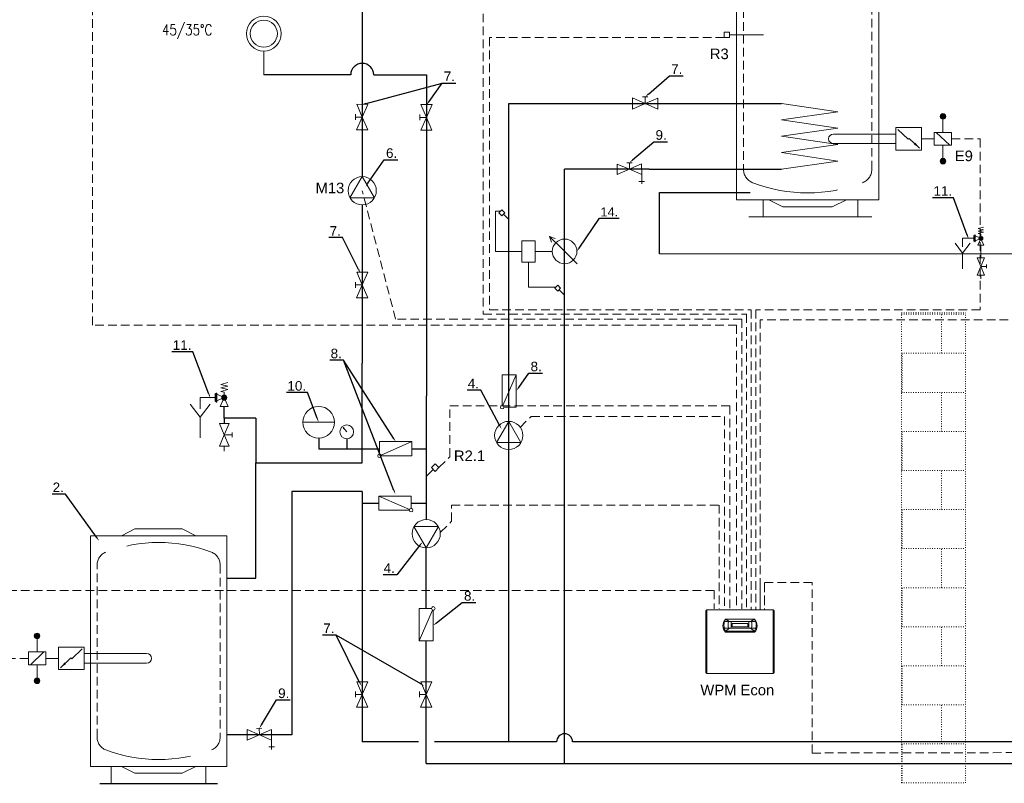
# Model space of a CAD drawing. Header units: inches. Extents: x 43 to 463, y 0 to 297.
# Tile 2 of 13: x 116 to 261, y 108 to 220. Entities that reach past the tile are written whole.
import ezdxf
from ezdxf import colors
from ezdxf.entities.mleader import LeaderData, LeaderLine
from ezdxf.enums import TextEntityAlignment as Align
from ezdxf.math import Vec2, Vec3

# ---------------------------------------------------------------- set-up
doc = ezdxf.new("R2010")
doc.units = ezdxf.units.IN
doc.header["$MEASUREMENT"] = 0
doc.linetypes.add('DOT', pattern=[0.25, 0, -0.25])
doc.linetypes.add('ČÁRKOVANÁ', pattern=[19.05, 12.7, -6.35])
for name, color, linetype, lineweight in [('2', 7, 'Continuous', 9), ('_w_armatura', 7, 'Continuous', 9), ('_w_opis_srednice', 7, 'Continuous', 9), ('Armatury', 7, 'Continuous', 9), ('Linia pomocnicza', 4, 'Continuous', 9), ('Przewody elektryczne', 4, 'ČÁRKOVANÁ', 9), ('Přívodní potrubí', 1, 'Continuous', 9), ('Rurociągi (wszystkie)', 1, 'Continuous', 30), ('Tekst', 7, 'Continuous', 9), ('Urządzenia - Armatura', 7, 'Continuous', 9), ('Wężownice podgrzewaczy', 1, 'ČÁRKOVANÁ', 9)]:
    doc.layers.add(name, color=color, linetype=linetype, lineweight=lineweight)
doc.styles.add('_opis', font='romans.shx')
doc.styles.get("Standard").update_dxf_attribs({"font": 'arial.ttf'})

msp = doc.modelspace()

# ---------------------------------------------------------------- hatches: boundary and pattern name
at = {"layer": 'Urządzenia - Armatura'}
for points in [[(251.97, 205.99, 1), (252.79, 205.99, 1)], [(252.79, 199.38, 1), (251.97, 199.38, 1)], [(146.76, 164.52, 1), (146, 164.52, 1)], [(119.18, 129.38, -1), (118.36, 129.38, -1)], [(118.36, 122.77, -1), (119.18, 122.77, -1)]]:
    msp.add_hatch(color=256, dxfattribs=at).paths.add_polyline_path(points)
at = {"layer": 'Urządzenia - Armatura', "lineweight": 15}
msp.add_hatch(color=256, dxfattribs=at).paths.add_polyline_path([(258.25, 188.01, 1), (257.68, 188.01, 1)])

# ---------------------------------------------------------------- linework, layer by layer
at = {"color": 0, "lineweight": 15, "ltscale": 0.01}
for p, q in [((196.39, 186.25), (194.36, 188.28)), ((194.36, 188.28), (195.2, 188)), ((194.36, 188.28), (194.64, 187.44)), ((196.39, 186.25), (198.41, 184.23))]:
    msp.add_line(p, q, dxfattribs=at)
for p, q in [((217.41, 133.08), (217.56, 133.24)), ((217.41, 123.99), (217.56, 123.83)), ((128.01, 107.65), (145.36, 107.65))]:
    msp.add_line(p, q)
at = {"color": 252, "linetype": 'ČÁRKOVANÁ', "lineweight": 15, "ltscale": 5}
for points in [[(187.1, 192), (186.36, 192), (186.36, 186.05), (190.28, 186.05)], [(194.75, 186.08), (192.22, 186.08)], [(191.25, 184.52), (191.25, 180.8), (195.27, 180.8)]]:
    msp.add_lwpolyline(points, dxfattribs=at)
at = {"lineweight": 15}
msp.add_lwpolyline([(190.28, 184.52), (190.28, 187.65), (192.22, 187.65), (192.22, 184.52)], close=True, dxfattribs=at)
at = {"color": 0, "lineweight": 15, "ltscale": 0.01}
msp.add_circle((196.57, 186.08), 1.82, dxfattribs=at)
at = {"layer": '2'}
for p, q in [((217.41, 133.08), (217.41, 123.99)), ((227.33, 133.24), (217.56, 133.24)), ((217.56, 133.24), (217.56, 123.83)), ((227.33, 133.24), (227.33, 123.83)), ((227.33, 133.24), (227.48, 133.08)), ((227.48, 133.08), (227.48, 123.99)), ((227.48, 133.08), (227.48, 123.99)), ((220.16, 131.51), (222.45, 131.51)), ((220.31, 131.84), (224.58, 131.84)), ((220.31, 131.84), (220.91, 131.51)), ((220.31, 131.84), (222.45, 131.84)), ((221.13, 131.51), (221.13, 130.52)), ((222.45, 131.24), (221.31, 131.24)), ((221.31, 131.24), (221.31, 130.73)), ((221.31, 130.73), (222.45, 130.73)), ((224.73, 131.51), (222.45, 131.51)), ((222.45, 131.24), (223.58, 131.24)), ((223.58, 130.73), (222.45, 130.73)), ((223.58, 131.24), (223.58, 130.73)), ((223.76, 131.51), (223.76, 130.52)), ((224.58, 131.84), (223.98, 131.51)), ((222.45, 130.52), (220.13, 130.52)), ((220.3, 130.11), (220.91, 130.52)), ((220.3, 130.11), (222.45, 130.11)), ((220.3, 130.11), (220.3, 129.93)), ((220.3, 129.93), (222.45, 129.93)), ((222.45, 130.52), (224.76, 130.52)), ((224.59, 130.11), (222.45, 130.11)), ((224.59, 129.93), (222.45, 129.93)), ((224.59, 130.11), (223.98, 130.52)), ((224.59, 130.11), (224.59, 129.93)), ((227.33, 123.83), (217.56, 123.83)), ((227.33, 123.83), (227.48, 123.99))]:
    msp.add_line(p, q, dxfattribs=at)
for centre, radius, start, end in [((221.35, 130.88), 1.42, 137.5169, 222.1385), ((221.78, 130.97), 1.71, 149.3429, 210.2775), ((222.64, 131.01), 1.96, 165.2679, 194.3778), ((222.25, 131.01), 1.96, 345.6222, 14.7321), ((223.11, 130.97), 1.71, 329.7225, 30.6571), ((223.54, 130.88), 1.42, 317.8615, 42.4831)]:
    msp.add_arc(centre, radius, start, end, dxfattribs=at)
at = {"layer": '_w_armatura', "color": 7, "lineweight": 15}
for radius in [2.57, 2]:
    msp.add_circle((152.21, 218.19), radius, dxfattribs=at)
at = {"layer": 'Armatury', "lineweight": 15}
for p, q in [((204.33, 198.97), (206.14, 198.19)), ((204.33, 198.97), (204.34, 197.4)), ((207.93, 198.99), (204.34, 197.4)), ((206.52, 199.15), (205.74, 199.14)), ((206.14, 198.19), (206.13, 199.15)), ((207.93, 198.99), (207.94, 197.41)), ((207.94, 197.41), (206.14, 198.19)), ((207.52, 196.41), (207.94, 196.41)), ((207.94, 197.41), (207.94, 196.05)), ((208.36, 196.41), (207.94, 196.41)), ((149.74, 115.58), (151.55, 114.8)), ((149.74, 115.58), (149.75, 114.01)), ((153.34, 115.6), (149.75, 114.01)), ((151.94, 115.76), (151.15, 115.75)), ((151.55, 114.8), (151.54, 115.76)), ((153.35, 114.03), (151.55, 114.8)), ((153.34, 115.6), (153.35, 114.03)), ((153.35, 114.03), (153.35, 112.66)), ((152.93, 113.02), (153.35, 113.02)), ((153.77, 113.02), (153.35, 113.02))]:
    msp.add_line(p, q, dxfattribs=at)
at = {"layer": 'Linia pomocnicza', "color": 0, "linetype": 'DOT'}
for p, q in [((246.25, 107.7), (246.25, 177.02)), ((246.25, 177.02), (255.7, 177.02)), ((246.25, 176.82), (255.7, 176.82)), ((252.14, 171.06), (252.14, 176.82)), ((255.7, 107.7), (255.7, 177.02)), ((246.25, 171.06), (255.7, 171.06)), ((246.38, 165.3), (246.38, 171.06)), ((246.25, 165.3), (255.7, 165.3)), ((252.14, 159.54), (252.14, 165.3)), ((246.25, 159.54), (255.7, 159.54)), ((246.38, 153.78), (246.38, 159.54)), ((246.25, 153.78), (255.7, 153.78)), ((252.14, 148.02), (252.14, 153.78)), ((246.25, 148.02), (255.7, 148.02)), ((246.38, 142.26), (246.38, 148.02)), ((246.25, 142.26), (255.7, 142.26)), ((252.14, 136.5), (252.14, 142.26)), ((246.25, 136.5), (255.7, 136.5)), ((246.38, 130.74), (246.38, 136.5)), ((246.25, 130.74), (255.7, 130.74)), ((252.14, 124.98), (252.14, 130.74)), ((246.25, 124.98), (255.7, 124.98)), ((246.38, 119.22), (246.38, 124.98)), ((246.25, 119.22), (255.7, 119.22)), ((252.14, 113.46), (252.14, 119.22)), ((246.25, 113.46), (255.7, 113.46)), ((246.38, 107.7), (246.38, 113.46)), ((246.25, 107.7), (255.7, 107.7))]:
    msp.add_line(p, q, dxfattribs=at)
at = {"layer": 'Przewody elektryczne', "color": 253, "ltscale": 0.1}
for p, q in [((184.58, 245.9), (184.58, 176.83)), ((126.93, 175.22), (126.93, 231.29)), ((222.98, 231.33), (222.98, 198.19)), ((241.87, 198.15), (241.87, 231.33)), ((220.12, 217.61), (185.48, 217.61)), ((185.48, 217.61), (185.48, 177.48)), ((253.66, 202.68), (257.86, 202.68)), ((257.86, 202.68), (257.86, 177.48)), ((171.65, 176.08), (166.72, 195.03)), ((185.48, 177.48), (224.07, 177.48)), ((224.07, 177.48), (224.07, 133.24)), ((257.86, 177.48), (224.77, 177.48)), ((224.77, 177.48), (224.77, 133.24)), ((222.72, 176.08), (171.65, 176.08)), ((184.58, 176.83), (223.41, 176.83)), ((222.72, 176.08), (222.72, 133.39)), ((223.41, 176.83), (223.41, 133.39)), ((225.41, 175.98), (225.41, 133.24)), ((292.49, 175.98), (225.41, 175.98)), ((221.95, 175.22), (126.93, 175.22)), ((221.95, 175.22), (221.95, 133.39)), ((179.65, 155.81), (179.65, 163.31)), ((179.65, 163.31), (220.96, 163.31)), ((220.96, 163.31), (220.96, 133.39)), ((190.03, 160.13), (191.64, 161.74)), ((191.64, 161.74), (220.14, 161.74)), ((220.14, 161.74), (220.14, 133.39)), ((178.04, 154.2), (179.65, 155.81)), ((179.9, 148.69), (219.37, 148.69)), ((179.9, 146.29), (179.9, 148.69)), ((219.37, 148.69), (219.37, 133.39)), ((178.29, 144.68), (179.9, 146.29)), ((127.62, 114.44), (127.62, 139.86)), ((145.76, 139.86), (145.76, 114.44)), ((225.41, 137.12), (225.41, 133.24)), ((233.07, 137.25), (226.04, 137.25)), ((226.04, 137.25), (226.04, 133.24)), ((226.04, 137.12), (226.04, 133.24)), ((226.04, 137.12), (226.04, 133.24)), ((233.07, 112.12), (233.07, 137.25)), ((218.63, 136.09), (114.06, 136.09)), ((218.63, 136.09), (218.63, 133.39)), ((117.5, 126.08), (114.06, 126.08)), ((233.07, 112.12), (264.05, 112.18))]:
    msp.add_line(p, q, dxfattribs=at)
at = {"layer": 'Przewody elektryczne'}
for centre, radius, start, end in [((225.05, 198.15), 2.08, 180, 249.1401), ((239.79, 198.15), 2.08, 290.8599, 0), ((232.42, 217.48), 22.77, 249.1401, 290.8599), ((136.69, 121.3), 21.86, 69.1401, 110.8599), ((129.62, 139.86), 2, 110.8599, 180), ((143.77, 139.86), 2, 0, 69.1401), ((129.62, 114.44), 2, 180, 249.1401), ((143.77, 114.44), 2, 290.8599, 0), ((136.69, 133.01), 21.86, 249.1401, 290.8599)]:
    msp.add_arc(centre, radius, start, end, dxfattribs=at)
at = {"layer": 'Přívodní potrubí', "color": 3, "lineweight": 15}
for q in [(257.97, 187), (257.97, 185.12)]:
    msp.add_line((257.97, 185.7), q, dxfattribs=at)
at = {"layer": 'Přívodní potrubí', "color": 0, "lineweight": 15}
msp.add_lwpolyline([(210.55, 185.7), (295.45, 185.7)], dxfattribs=at)
at = {"layer": 'Rurociągi (wszystkie)'}
for p, q in [((166.72, 224.32), (166.72, 197.11)), ((166.72, 192.95), (166.72, 183.99)), ((166.72, 183.99), (166.72, 169.58)), ((166.72, 154.89), (166.72, 169.58)), ((146.38, 161.48), (146.38, 163.19)), ((151.02, 161.48), (146.38, 161.48)), ((146.38, 161.48), (146.38, 160.71)), ((151.02, 161.48), (151.02, 154.89)), ((188.33, 161.02), (188.33, 162.36)), ((160.3, 158.55), (160.3, 156.99)), ((164.44, 158.46), (164.44, 156.99)), ((160.3, 156.99), (166.72, 156.99)), ((151.02, 154.89), (166.72, 154.89)), ((151.02, 137.89), (151.02, 154.89)), ((166.72, 150.67), (156.33, 150.67)), ((156.33, 150.67), (156.33, 114.8)), ((166.72, 150.67), (166.72, 113.78)), ((146.76, 137.89), (151.02, 137.89)), ((156.33, 114.8), (146.76, 114.8)), ((175.04, 113.78), (166.72, 113.78)), ((195.39, 113.78), (177.38, 113.78)), ((264.05, 113.78), (197.74, 113.78))]:
    msp.add_line(p, q, dxfattribs=at)
at = {"layer": 'Rurociągi (wszystkie)', "color": 150, "lineweight": 15}
msp.add_line((152.21, 212.1), (152.21, 215.62), dxfattribs=at)
at = {"layer": 'Rurociągi (wszystkie)', "color": 150}
for p, q in [((165.02, 212.1), (152.21, 212.1)), ((168.42, 212.1), (176.21, 212.1)), ((176.21, 212.1), (176.21, 164.77)), ((176.21, 146.54), (176.21, 164.77)), ((176.16, 133.44), (176.16, 142.38)), ((176.16, 110.59), (176.16, 128.68)), ((176.16, 110.59), (264.05, 110.59))]:
    msp.add_line(p, q, dxfattribs=at)
at = {"layer": 'Rurociągi (wszystkie)', "ltscale": 0.5}
for p, q in [((188.33, 167.87), (188.33, 207.88)), ((188.33, 133.51), (188.33, 169.95)), ((188.33, 162.36), (188.33, 163.11)), ((188.33, 161.02), (188.33, 162.36)), ((188.33, 155.78), (188.33, 156.86)), ((188.33, 113.78), (188.33, 133.51))]:
    msp.add_line(p, q, dxfattribs=at)
at = {"layer": 'Rurociągi (wszystkie)', "linetype": 'ByBlock'}
msp.add_line((188.33, 207.88), (228.57, 207.88), dxfattribs=at)
at = {"layer": 'Rurociągi (wszystkie)', "color": 4, "linetype": 'ByBlock', "ltscale": 0.5}
for p, q in [((196.57, 161.11), (196.57, 198.19)), ((209.04, 198.19), (196.57, 198.19)), ((209.04, 198.19), (228.57, 198.19)), ((196.57, 137.41), (196.57, 175.28)), ((196.57, 110.59), (196.57, 137.41))]:
    msp.add_line(p, q, dxfattribs=at)
at = {"layer": 'Rurociągi (wszystkie)', "color": 3}
for p, q in [((210.55, 194.75), (217.53, 194.75)), ((210.55, 185.7), (210.55, 194.75)), ((217.53, 194.75), (223.92, 194.75))]:
    msp.add_line(p, q, dxfattribs=at)
at = {"layer": 'Rurociągi (wszystkie)', "color": 4, "linetype": 'Continuous', "ltscale": 0.5}
for p, q in [((166.72, 156.99), (169.28, 156.99)), ((174.04, 156.99), (176.21, 156.99)), ((166.72, 148.96), (169.19, 148.96)), ((173.95, 148.96), (176.21, 148.96))]:
    msp.add_line(p, q, dxfattribs=at)
at = {"layer": 'Rurociągi (wszystkie)', "color": 150}
msp.add_arc((166.72, 212.1), 1.7, 0, 180, dxfattribs=at)
at = {"layer": 'Rurociągi (wszystkie)'}
msp.add_arc((196.57, 113.78), 1.17, 0, 180, dxfattribs=at)
at = {"layer": 'Urządzenia - Armatura'}
for p, q in [((221.94, 235.8), (221.94, 193.67)), ((242.91, 193.67), (242.91, 235.8)), ((242.91, 193.67), (242.91, 235.8)), ((220.12, 217.61), (220.12, 218.39)), ((220.12, 218.39), (220.9, 218.39)), ((220.9, 217.61), (220.9, 218.39)), ((220.9, 218), (225.89, 218)), ((220.12, 217.61), (220.9, 217.61)), ((252.38, 203.63), (252.38, 205.99)), ((236.22, 203.39), (245.44, 203.39)), ((245.44, 204.34), (245.44, 201.03)), ((245.44, 204.34), (249.21, 204.34)), ((245.72, 204.07), (247.25, 202.62)), ((249.21, 204.34), (249.21, 201.03)), ((251.1, 203.63), (251.1, 201.74)), ((251.1, 203.63), (253.66, 203.63)), ((253.37, 201.74), (251.39, 203.63)), ((253.66, 203.63), (253.66, 201.74)), ((236.22, 201.98), (245.44, 201.98)), ((247.4, 202.75), (247.25, 202.62)), ((247.4, 202.75), (248.93, 201.3)), ((249.21, 202.68), (251.1, 202.68)), ((245.44, 201.03), (249.21, 201.03)), ((251.1, 201.74), (253.66, 201.74)), ((252.38, 201.74), (252.38, 199.38)), ((166.72, 197.11), (164.92, 193.99)), ((168.52, 193.99), (166.72, 197.11)), ((164.92, 193.99), (168.52, 193.99)), ((221.94, 193.67), (242.91, 193.67)), ((225.86, 191.18), (225.86, 193.67)), ((228.78, 192.63), (226.71, 193.67)), ((236.06, 192.63), (238.14, 193.67)), ((239.83, 191.18), (239.83, 193.67)), ((228.78, 192.63), (236.06, 192.63)), ((223.74, 191.18), (241.89, 191.18)), ((187.36, 163.37), (187.36, 167.87)), ((187.36, 167.87), (189.44, 167.87)), ((189.44, 167.87), (187.46, 163.35)), ((189.44, 167.87), (189.44, 163.11)), ((145.87, 166.47), (146.89, 166.73)), ((145.87, 166.47), (146.89, 166.21)), ((145.87, 165.96), (146.89, 166.21)), ((145.87, 165.96), (146.89, 165.7)), ((145.87, 165.45), (146.89, 165.7)), ((145.04, 164.52), (142.82, 164.52)), ((142.82, 164.52), (142.82, 162.85)), ((145.04, 165.11), (145.18, 165.05)), ((145.04, 165.11), (145.04, 163.94)), ((145.18, 165.2), (145.18, 163.85)), ((145.28, 165.2), (145.18, 165.2)), ((145.28, 165.2), (145.28, 163.85)), ((145.28, 165.01), (146.03, 164.68)), ((145.28, 164.04), (146.03, 164.37)), ((145.79, 163.19), (146.23, 164.18)), ((146.38, 165.32), (145.87, 165.45)), ((146.38, 164.9), (146.38, 165.32)), ((146.96, 163.19), (146.53, 164.18)), ((142.82, 161.66), (141.34, 163.56)), ((142.82, 161.66), (144.29, 163.56)), ((145.04, 163.94), (145.18, 164)), ((145.28, 163.85), (145.18, 163.85)), ((145.79, 163.19), (146.96, 163.19)), ((187.62, 163.11), (189.44, 163.11)), ((142.82, 161.66), (142.82, 158.6)), ((147.11, 160.71), (145.65, 160.71)), ((145.65, 160.71), (146.38, 159.04)), ((147.11, 160.71), (146.38, 159.04)), ((162.64, 160.89), (157.97, 160.89)), ((164.44, 159.48), (163.9, 160.13)), ((163.9, 160.13), (163.98, 159.92)), ((163.9, 160.13), (164.09, 160.02)), ((188.33, 161.02), (186.53, 157.9)), ((190.13, 157.9), (188.33, 161.02)), ((145.65, 157.37), (146.38, 159.04)), ((147.11, 157.37), (146.38, 159.04)), ((146.38, 159.04), (147.52, 159.04)), ((147.52, 159.4), (147.52, 158.68)), ((147.11, 157.37), (145.65, 157.37)), ((146.38, 157.37), (146.38, 156.64)), ((174.04, 158.03), (169.28, 158.03)), ((169.28, 156.21), (169.28, 158.03)), ((174.04, 158.03), (169.52, 156.06)), ((174.04, 155.95), (174.04, 158.03)), ((186.53, 157.9), (190.13, 157.9)), ((169.54, 155.95), (174.04, 155.95)), ((177.49, 154.75), (176.94, 154.2)), ((177.49, 153.65), (176.94, 154.2)), ((178.04, 154.2), (177.49, 154.75)), ((178.04, 154.2), (177.49, 153.65)), ((177.21, 153.92), (176.21, 152.92)), ((169.19, 150), (173.95, 150)), ((169.19, 150), (173.71, 148.03)), ((169.19, 147.92), (169.19, 150)), ((173.95, 148.18), (173.95, 150)), ((173.69, 147.92), (169.19, 147.92)), ((174.36, 145.5), (176.16, 142.38)), ((177.96, 145.5), (174.36, 145.5)), ((176.16, 142.38), (177.96, 145.5)), ((126.63, 110.15), (126.63, 144.16)), ((146.76, 144.16), (126.63, 144.16)), ((133.2, 145.16), (131.2, 144.16)), ((140.19, 145.16), (133.2, 145.16)), ((142.18, 144.16), (140.19, 145.16)), ((146.76, 144.16), (146.76, 110.15)), ((175.12, 128.68), (175.12, 133.44)), ((176.94, 133.44), (175.12, 133.44)), ((175.12, 128.68), (177.1, 133.2)), ((177.2, 133.18), (177.2, 128.68)), ((118.77, 127.02), (118.77, 129.38)), ((177.2, 128.68), (175.12, 128.68)), ((117.5, 127.02), (117.5, 125.13)), ((120.05, 127.02), (117.5, 127.02)), ((117.78, 125.13), (119.77, 127.02)), ((120.05, 127.02), (120.05, 125.13)), ((121.94, 127.73), (121.94, 124.42)), ((125.72, 127.73), (121.94, 127.73)), ((125.43, 127.46), (123.9, 126.01)), ((125.72, 127.73), (125.72, 124.42)), ((134.93, 126.78), (125.72, 126.78)), ((120.05, 125.13), (117.5, 125.13)), ((118.77, 125.13), (118.77, 122.77)), ((121.94, 126.08), (120.05, 126.08)), ((123.75, 126.14), (122.22, 124.69)), ((123.75, 126.14), (123.9, 126.01)), ((134.93, 125.37), (125.72, 125.37)), ((125.72, 124.42), (121.94, 124.42)), ((146.76, 110.15), (126.63, 110.15)), ((129.71, 107.65), (129.71, 110.15)), ((133.2, 109.15), (131.2, 110.15)), ((140.19, 109.15), (133.2, 109.15)), ((140.19, 109.15), (142.18, 110.15)), ((143.68, 107.65), (143.68, 110.15))]:
    msp.add_line(p, q, dxfattribs=at)
at = {"layer": 'Urządzenia - Armatura', "lineweight": 15}
for p, q in [((165.91, 207.77), (166.72, 205.89)), ((165.91, 207.77), (167.54, 207.76)), ((167.54, 207.76), (166.72, 205.89)), ((175.39, 207.73), (176.2, 205.85)), ((175.39, 207.73), (177.03, 207.72)), ((177.03, 207.72), (176.2, 205.85)), ((206.57, 208.71), (208.45, 207.88)), ((206.57, 208.71), (206.57, 207.07)), ((206.57, 207.07), (208.45, 207.88)), ((208.04, 208.87), (208.86, 208.87)), ((208.45, 207.88), (208.45, 208.87)), ((210.32, 208.69), (208.45, 207.88)), ((210.32, 207.05), (208.45, 207.88)), ((210.32, 208.69), (210.32, 207.05)), ((165.72, 205.48), (165.73, 206.3)), ((175.21, 205.44), (175.21, 206.26)), ((166.72, 205.89), (165.73, 205.89)), ((165.89, 204.02), (166.72, 205.89)), ((167.53, 204.01), (166.72, 205.89)), ((176.2, 205.85), (175.21, 205.85)), ((175.38, 203.98), (176.2, 205.85)), ((177.01, 203.97), (176.2, 205.85)), ((165.89, 204.02), (167.53, 204.01)), ((175.38, 203.98), (177.01, 203.97)), ((186.88, 191.78), (187.32, 192.22)), ((186.88, 191.78), (187.32, 191.35)), ((187.32, 192.22), (187.75, 191.78)), ((187.32, 191.35), (187.75, 191.78)), ((187.54, 191.57), (188.33, 190.77)), ((257.58, 189.48), (258.35, 189.67)), ((257.58, 189.48), (258.35, 189.28)), ((257.58, 189.09), (258.35, 189.28)), ((257.58, 189.09), (258.35, 188.9)), ((257.58, 188.7), (258.35, 188.9)), ((256.95, 188.01), (255.27, 188.01)), ((255.27, 188.01), (255.27, 186.74)), ((256.95, 188.45), (257.06, 188.4)), ((256.95, 188.45), (256.95, 187.57)), ((256.95, 187.57), (257.06, 187.61)), ((257.06, 188.52), (257.06, 187.49)), ((257.13, 188.52), (257.06, 188.52)), ((257.13, 187.49), (257.06, 187.49)), ((257.13, 188.52), (257.13, 187.49)), ((257.13, 188.37), (257.7, 188.12)), ((257.13, 187.64), (257.7, 187.89)), ((257.52, 187), (257.85, 187.75)), ((257.97, 188.61), (257.58, 188.7)), ((257.97, 188.29), (257.97, 188.61)), ((258.41, 187), (258.08, 187.75)), ((255.27, 185.84), (254.16, 187.28)), ((255.27, 185.84), (256.39, 187.28)), ((257.52, 187), (258.41, 187)), ((255.27, 185.84), (255.27, 183.53)), ((258.52, 185.12), (257.42, 185.12)), ((257.42, 185.12), (257.97, 183.86)), ((258.52, 185.12), (257.97, 183.86)), ((165.91, 183.01), (166.72, 181.13)), ((165.91, 183.01), (167.54, 183)), ((167.54, 183), (166.72, 181.13)), ((257.42, 182.6), (257.97, 183.86)), ((258.52, 182.6), (257.97, 183.86)), ((257.97, 183.86), (258.82, 183.86)), ((258.82, 184.14), (258.82, 183.59)), ((165.72, 180.73), (165.73, 181.55)), ((258.52, 182.6), (257.42, 182.6)), ((257.97, 182.6), (257.97, 182.05)), ((166.72, 181.13), (165.73, 181.14)), ((165.89, 179.26), (166.72, 181.13)), ((167.53, 179.25), (166.72, 181.13)), ((195.12, 180.66), (195.56, 181.09)), ((195.12, 180.66), (195.56, 180.22)), ((195.56, 181.09), (195.99, 180.66)), ((195.56, 180.22), (195.99, 180.66)), ((195.77, 180.44), (196.57, 179.65)), ((165.89, 179.26), (167.53, 179.25)), ((165.91, 122.64), (166.72, 120.76)), ((165.91, 122.64), (167.54, 122.63)), ((167.54, 122.63), (166.72, 120.76)), ((175.35, 122.64), (176.16, 120.76)), ((175.35, 122.64), (176.99, 122.63)), ((176.99, 122.63), (176.16, 120.76)), ((165.72, 120.36), (165.73, 121.18)), ((166.72, 120.76), (165.72, 120.77)), ((165.89, 118.89), (166.72, 120.76)), ((167.53, 118.88), (166.72, 120.76)), ((175.17, 120.36), (175.17, 121.18)), ((176.16, 120.76), (175.17, 120.77)), ((175.34, 118.89), (176.16, 120.76)), ((176.97, 118.88), (176.16, 120.76)), ((165.89, 118.89), (167.53, 118.88)), ((175.34, 118.89), (176.97, 118.88))]:
    msp.add_line(p, q, dxfattribs=at)
at = {"layer": 'Urządzenia - Armatura'}
for centre, radius in [((252.38, 205.99), 0.411), ((252.38, 199.38), 0.411), ((166.72, 195.03), 2.08), ((146.38, 164.52), 0.378), ((160.3, 160.89), 2.34), ((187.36, 163.11), 0.26), ((164.44, 159.48), 1.02), ((188.33, 158.94), 2.08), ((169.28, 155.95), 0.26), ((173.95, 147.92), 0.26), ((176.16, 144.46), 2.08), ((177.2, 133.44), 0.26), ((118.77, 129.38), 0.411), ((118.77, 122.77), 0.411)]:
    msp.add_circle(centre, radius, dxfattribs=at)
at = {"layer": 'Urządzenia - Armatura', "lineweight": 15}
msp.add_circle((257.97, 188.01), 0.286, dxfattribs=at)
at = {"layer": 'Urządzenia - Armatura'}
for centre, start, end in [((236.22, 202.68), 90, 270), ((134.93, 126.08), 270, 90)]:
    msp.add_arc(centre, 0.709, start, end, dxfattribs=at)
for points in [[(248.32, 202.1), (248.09, 201.86), (248.93, 201.3)], [(122.83, 125.5), (123.06, 125.25), (122.22, 124.69)]]:
    msp.add_solid(points, dxfattribs=at)
at = {"layer": 'Wężownice podgrzewaczy'}
for p, q in [((228.57, 207.88), (236.88, 206.67)), ((236.88, 206.67), (228.57, 205.47)), ((228.57, 205.47), (236.88, 204.26)), ((236.88, 204.26), (228.57, 203.06))]:
    msp.add_line(p, q, dxfattribs=at)
at = {"layer": 'Wężownice podgrzewaczy', "color": 150}
for p, q in [((228.57, 203.06), (236.88, 201.85)), ((236.88, 201.85), (228.57, 200.65)), ((228.57, 200.65), (236.88, 199.4)), ((236.88, 199.4), (228.57, 198.19))]:
    msp.add_line(p, q, dxfattribs=at)

# ---------------------------------------------------------------- texts
at = {"layer": '_w_opis_srednice', "lineweight": 15, "style": '_opis', "width": 0.8}
msp.add_text('45/35°C', height=1.607, dxfattribs=at).set_placement((140.9, 217.95), align=Align.CENTER)
at = {"layer": 'Tekst'}
for s, p in [('R3', (218, 214.43)), ('E9', (254.13, 199.39)), ('M13', (159.84, 194.66)), ('R2.1', (180.25, 155.17)), ('WPM Econ', (216.6, 120.63))]:
    msp.add_text(s, height=1.559, dxfattribs=at).set_placement(p)

# ---------------------------------------------------------------- leaders
at = {"color": 6, "lineweight": 15}
ml = msp.add_multileader_mtext('Standard', dxfattribs=at)
ml.set_content('7.', color=6)
ml.set_leader_properties()
ml.build(insert=Vec2(0, 0))
ml.multileader.update_dxf_attribs({"text_left_attachment_type": 6, "text_right_attachment_type": 6, "dogleg_length": 0.378, "arrow_head_size": 0.63})
ctx = ml.context
ctx.base_point, ctx.char_height, ctx.arrow_head_size, ctx.landing_gap_size, ctx.plane_origin = Vec3(212.43, 211.98), 1.417, 0.63, 0, Vec3(-1114.14, -253.97)
ctx.left_attachment, ctx.right_attachment, ctx.text_align_type = 6, 6, 1
notes = []
notes.append((ctx, [(0, (1, 1, 0), (212.05, 211.98), (1, 0), 0.378, [(0, [(208.45, 208.87)], 0, [])])]))
ctx.mtext.insert, ctx.mtext.width, ctx.mtext.alignment, ctx.mtext.line_spacing_style = Vec3(213.12, 213.68), 10.7589, 2, 2
ml = msp.add_multileader_mtext('Standard', dxfattribs=at)
ml.set_content('', color=6)
ml.set_leader_properties()
ml.build(insert=Vec2(0, 0))
ml.multileader.update_dxf_attribs({"text_left_attachment_type": 6, "dogleg_length": 0.357, "arrow_head_size": 0.595})
ctx = ml.context
ctx.base_point, ctx.char_height, ctx.arrow_head_size, ctx.landing_gap_size, ctx.plane_origin = Vec3(178.86, 210.91), 1.34, 0.595, 0, Vec3(-1151.18, -258.67)
ctx.left_attachment, ctx.text_align_type = 6, 1
notes.append((ctx, [(0, (1, 1, 0), (178.51, 210.91), (1, 0), 0.357, [(0, [(166.72, 207.76)], 0, [])])]))
ctx.mtext.insert, ctx.mtext.width, ctx.mtext.alignment, ctx.mtext.line_spacing_style = Vec3(178.86, 212.52), 10.7589, 2, 2
ml = msp.add_multileader_mtext('Standard', dxfattribs=at)
ml.set_content('7.', color=6)
ml.set_leader_properties()
ml.build(insert=Vec2(0, 0))
ml.multileader.update_dxf_attribs({"text_left_attachment_type": 6, "text_right_attachment_type": 6, "dogleg_length": 0.378, "arrow_head_size": 0.63})
ctx = ml.context
ctx.base_point, ctx.char_height, ctx.arrow_head_size, ctx.landing_gap_size, ctx.plane_origin = Vec3(178.88, 210.91), 1.417, 0.63, 0, Vec3(-1151.43, -255.87)
ctx.left_attachment, ctx.right_attachment, ctx.text_align_type = 6, 6, 1
notes.append((ctx, [(0, (1, 1, 0), (178.51, 210.91), (1, 0), 0.378, [(0, [(176.22, 207.68)], 0, [])])]))
ctx.mtext.insert, ctx.mtext.width, ctx.mtext.alignment, ctx.mtext.line_spacing_style = Vec3(179.58, 212.61), 10.7589, 2, 2
ml = msp.add_multileader_mtext('Standard', dxfattribs=at)
ml.set_content('9.', color=6)
ml.set_leader_properties()
ml.build(insert=Vec2(0, 0))
ml.multileader.update_dxf_attribs({"text_left_attachment_type": 6, "text_right_attachment_type": 6, "dogleg_length": 0.378, "arrow_head_size": 0.63})
ctx = ml.context
ctx.base_point, ctx.char_height, ctx.arrow_head_size, ctx.landing_gap_size, ctx.plane_origin = Vec3(210.11, 202.26), 1.417, 0.63, 0, Vec3(-1116.46, -263.7)
ctx.left_attachment, ctx.right_attachment, ctx.text_align_type = 6, 6, 1
notes.append((ctx, [(0, (1, 1, 0), (209.73, 202.26), (1, 0), 0.378, [(0, [(206.13, 199.15)], 0, [])])]))
ctx.mtext.insert, ctx.mtext.width, ctx.mtext.alignment, ctx.mtext.line_spacing_style = Vec3(210.81, 203.96), 10.7589, 2, 2
ml = msp.add_multileader_mtext('Standard', dxfattribs=at)
ml.set_content('6.', color=6)
ml.set_leader_properties()
ml.build(insert=Vec2(0, 0))
ml.multileader.update_dxf_attribs({"text_left_attachment_type": 6, "text_right_attachment_type": 6, "dogleg_length": 0.378, "arrow_head_size": 0.63})
ctx = ml.context
ctx.base_point, ctx.char_height, ctx.arrow_head_size, ctx.landing_gap_size, ctx.plane_origin = Vec3(170.36, 199.59), 1.417, 0.63, 0, Vec3(-1157.94, -269.65)
ctx.left_attachment, ctx.right_attachment, ctx.text_align_type = 6, 6, 1
notes.append((ctx, [(0, (1, 1, 0), (169.98, 199.59), (1, 0), 0.378, [(0, [(167.21, 195.61)], 0, [])])]))
ctx.mtext.insert, ctx.mtext.width, ctx.mtext.alignment, ctx.mtext.line_spacing_style = Vec3(171.06, 201.29), 10.7589, 2, 2
ml = msp.add_multileader_mtext('Standard', dxfattribs=at)
ml.set_content('11.', color=6)
ml.set_leader_properties()
ml.build(insert=Vec2(0, 0))
ml.multileader.update_dxf_attribs({"text_left_attachment_type": 6, "text_right_attachment_type": 6, "dogleg_length": 0.378, "arrow_head_size": 0.63})
ctx = ml.context
ctx.base_point, ctx.char_height, ctx.arrow_head_size, ctx.landing_gap_size, ctx.plane_origin = Vec3(251.17, 194), 1.417, 0.63, 0, Vec3(-1071.22, -273.09)
ctx.left_attachment, ctx.right_attachment, ctx.text_align_type = 6, 6, 1
notes.append((ctx, [(0, (1, 1, 0), (253.92, 194), (-1, 0), 0.378, [(0, [(256.17, 187.91)], 0, [])])]))
ctx.mtext.insert, ctx.mtext.width, ctx.mtext.alignment, ctx.mtext.line_spacing_style = Vec3(252.36, 195.7), 10.7589, 2, 2
ml = msp.add_multileader_mtext('Standard', dxfattribs=at)
ml.set_content('14.', color=6)
ml.set_leader_properties()
ml.build(insert=Vec2(0, 0))
ml.multileader.update_dxf_attribs({"text_left_attachment_type": 6, "dogleg_length": 0.357, "arrow_head_size": 0.595})
ctx = ml.context
ctx.base_point, ctx.char_height, ctx.arrow_head_size, ctx.landing_gap_size, ctx.plane_origin = Vec3(202.05, 190.96), 1.339, 0.595, 0, Vec3(-2454.57, -742.24)
ctx.left_attachment, ctx.text_align_type = 6, 1
notes.append((ctx, [(0, (1, 1, 0), (201.7, 190.96), (1, 0), 0.357, [(0, [(198.38, 186.08)], 0, [])])]))
ctx.mtext.insert, ctx.mtext.width, ctx.mtext.alignment, ctx.mtext.line_spacing_style = Vec3(203.17, 192.57), 10.7589, 2, 2
ml = msp.add_multileader_mtext('Standard', dxfattribs=at)
ml.set_content('7.', color=6)
ml.set_leader_properties()
ml.build(insert=Vec2(0, 0))
ml.multileader.update_dxf_attribs({"text_left_attachment_type": 6, "text_right_attachment_type": 6, "dogleg_length": 0.378, "arrow_head_size": 0.63})
ctx = ml.context
ctx.base_point, ctx.char_height, ctx.arrow_head_size, ctx.landing_gap_size, ctx.plane_origin = Vec3(162.06, 188.11), 1.417, 0.63, 0, Vec3(-1161.19, -280.68)
ctx.left_attachment, ctx.right_attachment, ctx.text_align_type = 6, 6, 1
notes.append((ctx, [(0, (1, 1, 0), (163.82, 188.11), (-1, 0), 0.378, [(0, [(166.47, 182.87)], 0, [])])]))
ctx.mtext.insert, ctx.mtext.width, ctx.mtext.alignment, ctx.mtext.line_spacing_style = Vec3(162.75, 189.81), 10.7589, 2, 2
ml = msp.add_multileader_mtext('Standard', dxfattribs=at)
ml.set_content('11.', color=6)
ml.set_leader_properties()
ml.build(insert=Vec2(0, 0))
ml.multileader.update_dxf_attribs({"text_left_attachment_type": 6, "text_right_attachment_type": 6, "dogleg_length": 0.378, "arrow_head_size": 0.63})
ctx = ml.context
ctx.base_point, ctx.char_height, ctx.arrow_head_size, ctx.landing_gap_size, ctx.plane_origin = Vec3(138.98, 171.28), 1.417, 0.63, 0, Vec3(-1183.04, -296.58)
ctx.left_attachment, ctx.right_attachment, ctx.text_align_type = 6, 6, 1
notes.append((ctx, [(0, (1, 1, 0), (141.72, 171.28), (-1, 0), 0.378, [(0, [(144.35, 164.43)], 0, [])])]))
ctx.mtext.insert, ctx.mtext.width, ctx.mtext.alignment, ctx.mtext.line_spacing_style = Vec3(140.16, 172.98), 10.7589, 2, 2
ml = msp.add_multileader_mtext('Standard', dxfattribs=at)
ml.set_content('8.', color=6)
ml.set_leader_properties()
ml.build(insert=Vec2(0, 0))
ml.multileader.update_dxf_attribs({"text_left_attachment_type": 6, "text_right_attachment_type": 6, "dogleg_length": 0.378, "arrow_head_size": 0.63})
ctx = ml.context
ctx.base_point, ctx.char_height, ctx.arrow_head_size, ctx.landing_gap_size, ctx.plane_origin = Vec3(162.19, 170.04), 1.417, 0.63, 0, Vec3(-1156.69, -299.88)
ctx.left_attachment, ctx.right_attachment, ctx.text_align_type = 6, 6, 1
notes.append((ctx, [(0, (1, 1, 0), (163.97, 170.04), (-1, 0), 0.378, [(0, [(171.66, 158.03)], 0, [])])]))
ctx.mtext.insert, ctx.mtext.width, ctx.mtext.alignment, ctx.mtext.line_spacing_style = Vec3(162.89, 171.74), 10.7589, 2, 2
ml = msp.add_multileader_mtext('Standard', dxfattribs=at)
ml.set_content('', color=6)
ml.set_leader_properties()
ml.build(insert=Vec2(0, 0))
ml.multileader.update_dxf_attribs({"text_left_attachment_type": 6, "dogleg_length": 0.357, "arrow_head_size": 0.595})
ctx = ml.context
ctx.base_point, ctx.char_height, ctx.arrow_head_size, ctx.landing_gap_size, ctx.plane_origin = Vec3(163.61, 169.11), 1.34, 0.595, 0, Vec3(-1152.58, -313.26)
ctx.left_attachment, ctx.text_align_type = 6, 1
notes.append((ctx, [(0, (1, 1, 0), (163.97, 170.04), (-1, 0), 0.357, [(0, [(171.62, 150.28)], 0, [])])]))
ctx.mtext.insert, ctx.mtext.width, ctx.mtext.alignment, ctx.mtext.line_spacing_style = Vec3(163.61, 170.71), 10.7589, 2, 2
ml = msp.add_multileader_mtext('Standard', dxfattribs=at)
ml.set_content('8.', color=6)
ml.set_leader_properties()
ml.build(insert=Vec2(0, 0))
ml.multileader.update_dxf_attribs({"text_left_attachment_type": 6, "text_right_attachment_type": 6, "dogleg_length": 0.378, "arrow_head_size": 0.63})
ctx = ml.context
ctx.base_point, ctx.char_height, ctx.arrow_head_size, ctx.landing_gap_size, ctx.plane_origin = Vec3(191.69, 168.12), 1.417, 0.63, 0, Vec3(-1126.47, -301.61)
ctx.left_attachment, ctx.right_attachment, ctx.text_align_type = 6, 6, 1
notes.append((ctx, [(0, (1, 1, 0), (191.31, 168.12), (1, 0), 0.378, [(0, [(189.44, 165.49)], 0, [])])]))
ctx.mtext.insert, ctx.mtext.width, ctx.mtext.alignment, ctx.mtext.line_spacing_style = Vec3(192.38, 169.82), 10.7589, 2, 2
ml = msp.add_multileader_mtext('Standard', dxfattribs=at)
ml.set_content('4.', color=6)
ml.set_leader_properties()
ml.build(insert=Vec2(0, 0))
ml.multileader.update_dxf_attribs({"text_left_attachment_type": 6, "text_right_attachment_type": 6, "dogleg_length": 0.378, "arrow_head_size": 0.63})
ctx = ml.context
ctx.base_point, ctx.char_height, ctx.arrow_head_size, ctx.landing_gap_size, ctx.plane_origin = Vec3(182.39, 165.61), 1.417, 0.63, 0, Vec3(-1156.08, -298)
ctx.left_attachment, ctx.right_attachment, ctx.text_align_type = 6, 6, 1
notes.append((ctx, [(0, (1, 1, 0), (184.22, 165.61), (-1, 0), 0.378, [(0, [(187.27, 159.89)], 0, [])])]))
ctx.mtext.insert, ctx.mtext.width, ctx.mtext.alignment, ctx.mtext.line_spacing_style = Vec3(183.12, 167.31), 10.7589, 2, 2
ml = msp.add_multileader_mtext('Standard', dxfattribs=at)
ml.set_content('10.', color=6)
ml.set_leader_properties()
ml.build(insert=Vec2(0, 0))
ml.multileader.update_dxf_attribs({"text_left_attachment_type": 6, "text_right_attachment_type": 6, "dogleg_length": 0.378, "arrow_head_size": 0.63})
ctx = ml.context
ctx.base_point, ctx.char_height, ctx.arrow_head_size, ctx.landing_gap_size, ctx.plane_origin = Vec3(155.89, 165.26), 1.417, 0.63, 0, Vec3(-1162.29, -301.95)
ctx.left_attachment, ctx.right_attachment, ctx.text_align_type = 6, 6, 1
notes.append((ctx, [(0, (1, 1, 0), (158.63, 165.26), (-1, 0), 0.378, [(0, [(160.3, 160.89)], 0, [])])]))
ctx.mtext.insert, ctx.mtext.width, ctx.mtext.alignment, ctx.mtext.line_spacing_style = Vec3(157.07, 166.96), 10.7589, 2, 2
ml = msp.add_multileader_mtext('Standard', dxfattribs=at)
ml.set_content('2.', color=6)
ml.set_leader_properties()
ml.build(insert=Vec2(0, 0))
ml.multileader.update_dxf_attribs({"text_left_attachment_type": 6, "text_right_attachment_type": 6, "dogleg_length": 0.378, "arrow_head_size": 0.63})
ctx = ml.context
ctx.base_point, ctx.char_height, ctx.arrow_head_size, ctx.landing_gap_size, ctx.plane_origin = Vec3(121.18, 150.3), 1.417, 0.63, 0, Vec3(-1199.52, -317.55)
ctx.left_attachment, ctx.right_attachment, ctx.text_align_type = 6, 6, 1
notes.append((ctx, [(0, (1, 1, 0), (122.98, 150.3), (-1, 0), 0.378, [(0, [(127.88, 143.45)], 0, [])])]))
ctx.mtext.insert, ctx.mtext.width, ctx.mtext.alignment, ctx.mtext.line_spacing_style = Vec3(121.89, 152), 10.7589, 2, 2
ml = msp.add_multileader_mtext('Standard', dxfattribs=at)
ml.set_content('4.', color=6)
ml.set_leader_properties()
ml.build(insert=Vec2(0, 0))
ml.multileader.update_dxf_attribs({"text_left_attachment_type": 6, "text_right_attachment_type": 6, "dogleg_length": 0.378, "arrow_head_size": 0.63})
ctx = ml.context
ctx.base_point, ctx.char_height, ctx.arrow_head_size, ctx.landing_gap_size, ctx.plane_origin = Vec3(169.99, 138.4), 1.417, 0.63, 0, Vec3(-1168.48, -325.21)
ctx.left_attachment, ctx.right_attachment, ctx.text_align_type = 6, 6, 1
notes.append((ctx, [(0, (1, 1, 0), (171.82, 138.4), (-1, 0), 0.378, [(0, [(175.63, 143.26)], 0, [])])]))
ctx.mtext.insert, ctx.mtext.width, ctx.mtext.alignment, ctx.mtext.line_spacing_style = Vec3(170.71, 140.1), 10.7589, 2, 2
ml = msp.add_multileader_mtext('Standard', dxfattribs=at)
ml.set_content('8.', color=6)
ml.set_leader_properties()
ml.build(insert=Vec2(0, 0))
ml.multileader.update_dxf_attribs({"text_left_attachment_type": 6, "text_right_attachment_type": 6, "dogleg_length": 0.378, "arrow_head_size": 0.63})
ctx = ml.context
ctx.base_point, ctx.char_height, ctx.arrow_head_size, ctx.landing_gap_size, ctx.plane_origin = Vec3(181.86, 134.3), 1.417, 0.63, 0, Vec3(-1133.65, -330.34)
ctx.left_attachment, ctx.right_attachment, ctx.text_align_type = 6, 6, 1
notes.append((ctx, [(0, (1, 1, 0), (181.48, 134.3), (1, 0), 0.378, [(0, [(177.2, 130.93)], 0, [])])]))
ctx.mtext.insert, ctx.mtext.width, ctx.mtext.alignment, ctx.mtext.line_spacing_style = Vec3(182.56, 136), 10.7589, 2, 2
ml = msp.add_multileader_mtext('Standard', dxfattribs=at)
ml.set_content('7.', color=6)
ml.set_leader_properties()
ml.build(insert=Vec2(0, 0))
ml.multileader.update_dxf_attribs({"text_left_attachment_type": 6, "text_right_attachment_type": 6, "dogleg_length": 0.378, "arrow_head_size": 0.63})
ctx = ml.context
ctx.base_point, ctx.char_height, ctx.arrow_head_size, ctx.landing_gap_size, ctx.plane_origin = Vec3(161.11, 129.52), 1.417, 0.63, 0, Vec3(-1151.74, -341.54)
ctx.left_attachment, ctx.right_attachment, ctx.text_align_type = 6, 6, 1
notes.append((ctx, [(0, (1, 1, 0), (162.87, 129.52), (-1, 0), 0.378, [(0, [(175.91, 122.01)], 0, [])])]))
ctx.mtext.insert, ctx.mtext.width, ctx.mtext.alignment, ctx.mtext.line_spacing_style = Vec3(161.8, 131.22), 10.7589, 2, 2
ml = msp.add_multileader_mtext('Standard', dxfattribs=at)
ml.set_content('', color=6)
ml.set_leader_properties()
ml.build(insert=Vec2(0, 0))
ml.multileader.update_dxf_attribs({"text_left_attachment_type": 6, "dogleg_length": 0.357, "arrow_head_size": 0.595})
ctx = ml.context
ctx.base_point, ctx.char_height, ctx.arrow_head_size, ctx.landing_gap_size, ctx.plane_origin = Vec3(162.51, 128.58), 1.34, 0.595, 0, Vec3(-1157.59, -341.54)
ctx.left_attachment, ctx.text_align_type = 6, 1
notes.append((ctx, [(0, (1, 1, 0), (162.87, 129.52), (-1, 0), 0.357, [(0, [(166.61, 122)], 0, [])])]))
ctx.mtext.insert, ctx.mtext.width, ctx.mtext.alignment, ctx.mtext.line_spacing_style = Vec3(162.51, 130.19), 10.7589, 2, 2
ml = msp.add_multileader_mtext('Standard', dxfattribs=at)
ml.set_content('9.', color=6)
ml.set_leader_properties()
ml.build(insert=Vec2(0, 0))
ml.multileader.update_dxf_attribs({"text_left_attachment_type": 6, "text_right_attachment_type": 6, "dogleg_length": 0.378, "arrow_head_size": 0.63})
ctx = ml.context
ctx.base_point, ctx.char_height, ctx.arrow_head_size, ctx.landing_gap_size, ctx.plane_origin = Vec3(154.45, 119.94), 1.417, 0.63, 0, Vec3(-1171.05, -347.09)
ctx.left_attachment, ctx.right_attachment, ctx.text_align_type = 6, 6, 1
notes.append((ctx, [(0, (1, 1, 0), (154.07, 119.94), (1, 0), 0.378, [(0, [(151.54, 115.76)], 0, [])])]))
ctx.mtext.insert, ctx.mtext.width, ctx.mtext.alignment, ctx.mtext.line_spacing_style = Vec3(155.15, 121.64), 10.7589, 2, 2
for ctx, leaders in notes:
    for number, flags, end, landing, length, lines in leaders:
        leader = LeaderData()
        leader.index, (leader.has_last_leader_line, leader.has_dogleg_vector, leader.attachment_direction) = number, flags
        leader.last_leader_point, leader.dogleg_vector, leader.dogleg_length = Vec3(end), Vec3(landing), length
        for number, points, colour, breaks in lines:
            line = LeaderLine()
            line.index, line.vertices, line.color, line.breaks = number, Vec3.list(points), colors.encode_raw_color(colour), breaks
            leader.lines.append(line)
        ctx.leaders.append(leader)

doc.saveas('drawing.dxf')
